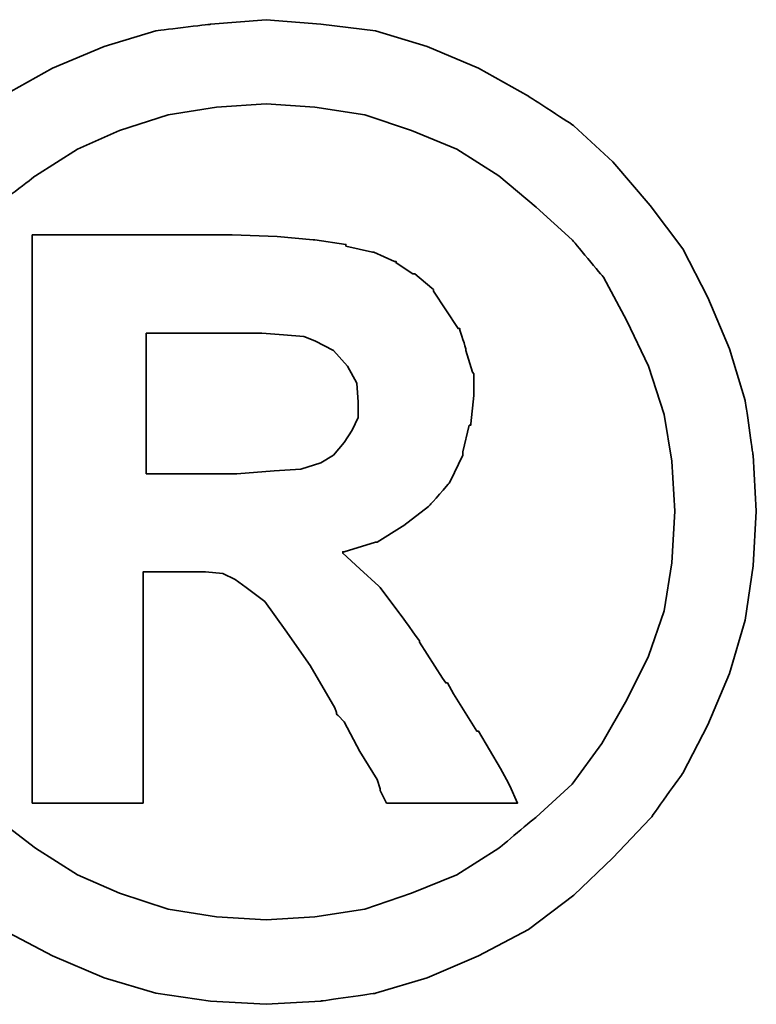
# Model space of a CAD drawing. Header units: millimetres. Extents: x 10 to 393, y 108 to 243.
# Tile 16 of 43: x 252.19 to 253.49, y 150.03 to 151.77. Entities that reach past the tile are written whole.
import ezdxf

# ---------------------------------------------------------------- set-up
doc = ezdxf.new("R2010")
doc.units = ezdxf.units.MM
doc.header["$LTSCALE"] = 0.15
doc.layers.add('DIM', color=4, linetype='CONTINUOUS')
doc.layers.add('layer 1', color=7, linetype='CONTINUOUS')

# ---------------------------------------------------------------- blocks, each defined once
blk = doc.blocks.new('TBI MOTION logo(完整正式版)')
at = {"layer": 'layer 1', "color": 22, "lineweight": 35}
for points, knots in [([(-91.89366, 20.43624), (-91.89366, 20.43624), (-91.91351, 20.77862), (-91.91351, 20.77862), (-91.91351, 20.77862), (-91.91351, 20.77862), (-91.96114, 21.11206), (-91.96114, 21.11206), (-91.96114, 21.11206), (-91.96114, 21.11206), (-92.05641, 21.42764), (-92.05641, 21.42764), (-92.05641, 21.42764), (-92.05641, 21.42764), (-92.18939, 21.74124), (-92.18939, 21.74124), (-92.18939, 21.74124), (-92.18939, 21.74124), (-92.34222, 22.03697), (-92.34222, 22.03697), (-92.34222, 22.03697), (-92.34222, 22.03697), (-92.5407, 22.30294), (-92.5407, 22.30294), (-92.5407, 22.30294), (-92.5407, 22.30294), (-92.76895, 22.5689), (-92.76895, 22.5689), (-92.76895, 22.5689), (-92.76895, 22.5689), (-93.00713, 22.78921), (-93.00713, 22.78921), (-93.00713, 22.78921), (-93.00713, 22.78921), (-93.285, 22.96982), (-93.285, 22.96982), (-93.285, 22.96982), (-93.285, 22.96982), (-93.58867, 23.14051), (-93.58867, 23.14051), (-93.58867, 23.14051), (-93.58867, 23.14051), (-93.90227, 23.2735), (-93.90227, 23.2735), (-93.90227, 23.2735), (-93.90227, 23.2735), (-94.21785, 23.36877), (-94.21785, 23.36877), (-94.21785, 23.36877), (-94.21785, 23.36877), (-94.55129, 23.40846), (-94.55129, 23.40846), (-94.55129, 23.40846), (-94.55129, 23.40846), (-94.88474, 23.43625), (-94.88474, 23.43625), (-94.88474, 23.43625), (-94.88474, 23.43625), (-95.22612, 23.40846), (-95.22612, 23.40846), (-95.22612, 23.40846), (-95.22612, 23.40846), (-95.55956, 23.36877), (-95.55956, 23.36877), (-95.55956, 23.36877), (-95.55956, 23.36877), (-95.87515, 23.2735), (-95.87515, 23.2735), (-95.87515, 23.2735), (-95.87515, 23.2735), (-96.18973, 23.14051), (-96.18973, 23.14051), (-96.18973, 23.14051), (-96.18973, 23.14051), (-96.4944, 22.96982), (-96.4944, 22.96982), (-96.4944, 22.96982), (-96.4944, 22.96982), (-96.77028, 22.78921), (-96.77028, 22.78921), (-96.77028, 22.78921), (-96.77028, 22.78921), (-97.00846, 22.5689), (-97.00846, 22.5689), (-97.00846, 22.5689), (-97.00846, 22.5689), (-97.23671, 22.30294), (-97.23671, 22.30294), (-97.23671, 22.30294), (-97.23671, 22.30294), (-97.43618, 22.03697), (-97.43618, 22.03697), (-97.43618, 22.03697), (-97.43618, 22.03697), (-97.58901, 21.74124), (-97.58901, 21.74124), (-97.58901, 21.74124), (-97.58901, 21.74124), (-97.72298, 21.42764), (-97.72298, 21.42764), (-97.72298, 21.42764), (-97.72298, 21.42764), (-97.81825, 21.11206), (-97.81825, 21.11206), (-97.81825, 21.11206), (-97.81825, 21.11206), (-97.86589, 20.77862), (-97.86589, 20.77862), (-97.86589, 20.77862), (-97.86589, 20.77862), (-97.88375, 20.43624), (-97.88375, 20.43624), (-97.88375, 20.43624), (-97.88375, 20.43624), (-97.86589, 20.1028), (-97.86589, 20.1028), (-97.86589, 20.1028), (-97.86589, 20.1028), (-97.81825, 19.77035), (-97.81825, 19.77035), (-97.81825, 19.77035), (-97.81825, 19.77035), (-97.72298, 19.44583), (-97.72298, 19.44583), (-97.72298, 19.44583), (-97.72298, 19.44583), (-97.58901, 19.13224), (-97.58901, 19.13224), (-97.58901, 19.13224), (-97.58901, 19.13224), (-97.43618, 18.83749), (-97.43618, 18.83749), (-97.43618, 18.83749), (-97.43618, 18.83749), (-97.23671, 18.55963), (-97.23671, 18.55963), (-97.23671, 18.55963), (-97.23671, 18.55963), (-97.00846, 18.32145), (-97.00846, 18.32145), (-97.00846, 18.32145), (-97.00846, 18.32145), (-96.77028, 18.0932), (-96.77028, 18.0932), (-96.77028, 18.0932), (-96.77028, 18.0932), (-96.4944, 17.88381), (-96.4944, 17.88381), (-96.4944, 17.88381), (-96.4944, 17.88381), (-96.18973, 17.72205), (-96.18973, 17.72205), (-96.18973, 17.72205), (-96.18973, 17.72205), (-95.87515, 17.58906), (-95.87515, 17.58906), (-95.87515, 17.58906), (-95.87515, 17.58906), (-95.55956, 17.4938), (-95.55956, 17.4938), (-95.55956, 17.4938), (-95.55956, 17.4938), (-95.22612, 17.44616), (-95.22612, 17.44616), (-95.22612, 17.44616), (-95.22612, 17.44616), (-94.88474, 17.42631), (-94.88474, 17.42631), (-94.88474, 17.42631), (-94.88474, 17.42631), (-94.55129, 17.44616), (-94.55129, 17.44616), (-94.55129, 17.44616), (-94.55129, 17.44616), (-94.21785, 17.4938), (-94.21785, 17.4938), (-94.21785, 17.4938), (-94.21785, 17.4938), (-93.90227, 17.58906), (-93.90227, 17.58906), (-93.90227, 17.58906), (-93.90227, 17.58906), (-93.58867, 17.72205), (-93.58867, 17.72205), (-93.58867, 17.72205), (-93.58867, 17.72205), (-93.285, 17.88381), (-93.285, 17.88381), (-93.285, 17.88381), (-93.285, 17.88381), (-93.00713, 18.0932), (-93.00713, 18.0932), (-93.00713, 18.0932), (-93.00713, 18.0932), (-92.76895, 18.32145), (-92.76895, 18.32145), (-92.76895, 18.32145), (-92.76895, 18.32145), (-92.5407, 18.55963), (-92.5407, 18.55963), (-92.5407, 18.55963), (-92.5407, 18.55963), (-92.34222, 18.83749), (-92.34222, 18.83749), (-92.34222, 18.83749), (-92.34222, 18.83749), (-92.18939, 19.13224), (-92.18939, 19.13224), (-92.18939, 19.13224), (-92.18939, 19.13224), (-92.05641, 19.44583), (-92.05641, 19.44583), (-92.05641, 19.44583), (-92.05641, 19.44583), (-91.96114, 19.77035), (-91.96114, 19.77035), (-91.96114, 19.77035), (-91.96114, 19.77035), (-91.91351, 20.1028), (-91.91351, 20.1028), (-91.91351, 20.1028), (-91.91351, 20.1028), (-91.89366, 20.43624), (-91.89366, 20.43624)], [0, 0, 0, 0, 0.0178571, 0.0178571, 0.0178571, 0.0178572, 0.0357143, 0.0357143, 0.0357143, 0.0357143, 0.0535714, 0.0535714, 0.0535714, 0.0535714, 0.0714286, 0.0714286, 0.0714286, 0.0714286, 0.0892857, 0.0892857, 0.0892857, 0.0892857, 0.1071429, 0.1071429, 0.1071429, 0.1071429, 0.125, 0.125, 0.125, 0.125, 0.1428571, 0.1428571, 0.1428571, 0.1428572, 0.1607143, 0.1607143, 0.1607143, 0.1607143, 0.1785714, 0.1785714, 0.1785714, 0.1785714, 0.1964286, 0.1964286, 0.1964286, 0.1964286, 0.2142857, 0.2142857, 0.2142857, 0.2142857, 0.2321429, 0.2321429, 0.2321429, 0.2321429, 0.25, 0.25, 0.25, 0.25, 0.2678571, 0.2678571, 0.2678571, 0.2678572, 0.2857143, 0.2857143, 0.2857143, 0.2857143, 0.3035714, 0.3035714, 0.3035714, 0.3035714, 0.3214286, 0.3214286, 0.3214286, 0.3214286, 0.3392857, 0.3392857, 0.3392857, 0.3392857, 0.3571429, 0.3571429, 0.3571429, 0.3571429, 0.375, 0.375, 0.375, 0.375, 0.3928571, 0.3928571, 0.3928571, 0.3928572, 0.4107143, 0.4107143, 0.4107143, 0.4107143, 0.4285714, 0.4285714, 0.4285714, 0.4285714, 0.4464286, 0.4464286, 0.4464286, 0.4464286, 0.4642857, 0.4642857, 0.4642857, 0.4642857, 0.4821429, 0.4821429, 0.4821429, 0.4821429, 0.5, 0.5, 0.5, 0.5, 0.5178571, 0.5178571, 0.5178571, 0.5178572, 0.5357143, 0.5357143, 0.5357143, 0.5357143, 0.5535714, 0.5535714, 0.5535714, 0.5535714, 0.5714286, 0.5714286, 0.5714286, 0.5714286, 0.5892857, 0.5892857, 0.5892857, 0.5892857, 0.6071429, 0.6071429, 0.6071429, 0.6071429, 0.625, 0.625, 0.625, 0.625, 0.6428571, 0.6428571, 0.6428571, 0.6428572, 0.6607143, 0.6607143, 0.6607143, 0.6607143, 0.6785714, 0.6785714, 0.6785714, 0.6785714, 0.6964286, 0.6964286, 0.6964286, 0.6964286, 0.7142857, 0.7142857, 0.7142857, 0.7142857, 0.7321429, 0.7321429, 0.7321429, 0.7321429, 0.75, 0.75, 0.75, 0.75, 0.7678571, 0.7678571, 0.7678571, 0.7678572, 0.7857143, 0.7857143, 0.7857143, 0.7857143, 0.8035714, 0.8035714, 0.8035714, 0.8035714, 0.8214286, 0.8214286, 0.8214286, 0.8214286, 0.8392857, 0.8392857, 0.8392857, 0.8392857, 0.8571429, 0.8571429, 0.8571429, 0.8571429, 0.875, 0.875, 0.875, 0.875, 0.8928571, 0.8928571, 0.8928571, 0.8928572, 0.9107143, 0.9107143, 0.9107143, 0.9107143, 0.9285714, 0.9285714, 0.9285714, 0.9285714, 0.9464286, 0.9464286, 0.9464286, 0.9464286, 0.9642857, 0.9642857, 0.9642857, 0.9642857, 0.9821429, 0.9821429, 0.9821429, 0.9821429, 1, 1, 1, 1]), ([(-92.38986, 20.43624), (-92.38986, 20.43624), (-92.40871, 20.74091), (-92.40871, 20.74091), (-92.40871, 20.74091), (-92.40871, 20.74091), (-92.45536, 21.02672), (-92.45536, 21.02672), (-92.45536, 21.02672), (-92.45536, 21.02672), (-92.55063, 21.32245), (-92.55063, 21.32245), (-92.55063, 21.32245), (-92.55063, 21.32245), (-92.68361, 21.59833), (-92.68361, 21.59833), (-92.68361, 21.59833), (-92.68361, 21.59833), (-92.82651, 21.86429), (-92.82651, 21.86429), (-92.82651, 21.86429), (-92.82651, 21.86429), (-93.01705, 22.09255), (-93.01705, 22.09255), (-93.01705, 22.09255), (-93.01705, 22.09255), (-93.23736, 22.29301), (-93.23736, 22.29301), (-93.23736, 22.29301), (-93.23736, 22.29301), (-93.46561, 22.48355), (-93.46561, 22.48355), (-93.46561, 22.48355), (-93.46561, 22.48355), (-93.72165, 22.6463), (-93.72165, 22.6463), (-93.72165, 22.6463), (-93.72165, 22.6463), (-93.99754, 22.75944), (-93.99754, 22.75944), (-93.99754, 22.75944), (-93.99754, 22.75944), (-94.28335, 22.85471), (-94.28335, 22.85471), (-94.28335, 22.85471), (-94.28335, 22.85471), (-94.589, 22.90234), (-94.589, 22.90234), (-94.589, 22.90234), (-94.589, 22.90234), (-94.88474, 22.92219), (-94.88474, 22.92219), (-94.88474, 22.92219), (-94.88474, 22.92219), (-95.1894, 22.90234), (-95.1894, 22.90234), (-95.1894, 22.90234), (-95.1894, 22.90234), (-95.48315, 22.85471), (-95.48315, 22.85471), (-95.48315, 22.85471), (-95.48315, 22.85471), (-95.77988, 22.75944), (-95.77988, 22.75944), (-95.77988, 22.75944), (-95.77988, 22.75944), (-96.03691, 22.6463), (-96.03691, 22.6463), (-96.03691, 22.6463), (-96.03691, 22.6463), (-96.29394, 22.48355), (-96.29394, 22.48355), (-96.29394, 22.48355), (-96.29394, 22.48355), (-96.54203, 22.29301), (-96.54203, 22.29301), (-96.54203, 22.29301), (-96.54203, 22.29301), (-96.75937, 22.09255), (-96.75937, 22.09255), (-96.75937, 22.09255), (-96.75937, 22.09255), (-96.9509, 21.86429), (-96.9509, 21.86429), (-96.9509, 21.86429), (-96.9509, 21.86429), (-97.0938, 21.59833), (-97.0938, 21.59833), (-97.0938, 21.59833), (-97.0938, 21.59833), (-97.21686, 21.32245), (-97.21686, 21.32245), (-97.21686, 21.32245), (-97.21686, 21.32245), (-97.32206, 21.02672), (-97.32206, 21.02672), (-97.32206, 21.02672), (-97.32206, 21.02672), (-97.36076, 20.74091), (-97.36076, 20.74091), (-97.36076, 20.74091), (-97.36076, 20.74091), (-97.37961, 20.43624), (-97.37961, 20.43624), (-97.37961, 20.43624), (-97.37961, 20.43624), (-97.36076, 20.12165), (-97.36076, 20.12165), (-97.36076, 20.12165), (-97.36076, 20.12165), (-97.32206, 19.82791), (-97.32206, 19.82791), (-97.32206, 19.82791), (-97.32206, 19.82791), (-97.21686, 19.55102), (-97.21686, 19.55102), (-97.21686, 19.55102), (-97.21686, 19.55102), (-97.0938, 19.28407), (-97.0938, 19.28407), (-97.0938, 19.28407), (-97.0938, 19.28407), (-96.94098, 19.01811), (-96.94098, 19.01811), (-96.94098, 19.01811), (-96.94098, 19.01811), (-96.75937, 18.77001), (-96.75937, 18.77001), (-96.75937, 18.77001), (-96.75937, 18.77001), (-96.54203, 18.56955), (-96.54203, 18.56955), (-96.54203, 18.56955), (-96.54203, 18.56955), (-96.29394, 18.37901), (-96.29394, 18.37901), (-96.29394, 18.37901), (-96.29394, 18.37901), (-96.03691, 18.21725), (-96.03691, 18.21725), (-96.03691, 18.21725), (-96.03691, 18.21725), (-95.77988, 18.10412), (-95.77988, 18.10412), (-95.77988, 18.10412), (-95.77988, 18.10412), (-95.48315, 18.00786), (-95.48315, 18.00786), (-95.48315, 18.00786), (-95.48315, 18.00786), (-95.1894, 17.96022), (-95.1894, 17.96022), (-95.1894, 17.96022), (-95.1894, 17.96022), (-94.88474, 17.94137), (-94.88474, 17.94137), (-94.88474, 17.94137), (-94.88474, 17.94137), (-94.589, 17.96022), (-94.589, 17.96022), (-94.589, 17.96022), (-94.589, 17.96022), (-94.28335, 18.00786), (-94.28335, 18.00786), (-94.28335, 18.00786), (-94.28335, 18.00786), (-93.99754, 18.10412), (-93.99754, 18.10412), (-93.99754, 18.10412), (-93.99754, 18.10412), (-93.72165, 18.21725), (-93.72165, 18.21725), (-93.72165, 18.21725), (-93.72165, 18.21725), (-93.46561, 18.37901), (-93.46561, 18.37901), (-93.46561, 18.37901), (-93.46561, 18.37901), (-93.23736, 18.56955), (-93.23736, 18.56955), (-93.23736, 18.56955), (-93.23736, 18.56955), (-93.01705, 18.77001), (-93.01705, 18.77001), (-93.01705, 18.77001), (-93.01705, 18.77001), (-92.83644, 19.01811), (-92.83644, 19.01811), (-92.83644, 19.01811), (-92.83644, 19.01811), (-92.68361, 19.28407), (-92.68361, 19.28407), (-92.68361, 19.28407), (-92.68361, 19.28407), (-92.55063, 19.55102), (-92.55063, 19.55102), (-92.55063, 19.55102), (-92.55063, 19.55102), (-92.45536, 19.82791), (-92.45536, 19.82791), (-92.45536, 19.82791), (-92.45536, 19.82791), (-92.40871, 20.12165), (-92.40871, 20.12165), (-92.40871, 20.12165), (-92.40871, 20.12165), (-92.38986, 20.43624), (-92.38986, 20.43624)], [0, 0, 0, 0, 0.0192308, 0.0192308, 0.0192308, 0.0192308, 0.0384615, 0.0384615, 0.0384615, 0.0384615, 0.0576923, 0.0576923, 0.0576923, 0.0576923, 0.0769231, 0.0769231, 0.0769231, 0.0769231, 0.0961538, 0.0961538, 0.0961538, 0.0961539, 0.1153846, 0.1153846, 0.1153846, 0.1153846, 0.1346154, 0.1346154, 0.1346154, 0.1346154, 0.1538462, 0.1538462, 0.1538462, 0.1538462, 0.1730769, 0.1730769, 0.1730769, 0.1730769, 0.1923077, 0.1923077, 0.1923077, 0.1923077, 0.2115385, 0.2115385, 0.2115385, 0.2115385, 0.2307692, 0.2307692, 0.2307692, 0.2307692, 0.25, 0.25, 0.25, 0.25, 0.2692308, 0.2692308, 0.2692308, 0.2692308, 0.2884615, 0.2884615, 0.2884615, 0.2884615, 0.3076923, 0.3076923, 0.3076923, 0.3076923, 0.3269231, 0.3269231, 0.3269231, 0.3269231, 0.3461538, 0.3461538, 0.3461538, 0.3461539, 0.3653846, 0.3653846, 0.3653846, 0.3653846, 0.3846154, 0.3846154, 0.3846154, 0.3846154, 0.4038462, 0.4038462, 0.4038462, 0.4038462, 0.4230769, 0.4230769, 0.4230769, 0.4230769, 0.4423077, 0.4423077, 0.4423077, 0.4423077, 0.4615385, 0.4615385, 0.4615385, 0.4615385, 0.4807692, 0.4807692, 0.4807692, 0.4807692, 0.5, 0.5, 0.5, 0.5, 0.5192308, 0.5192308, 0.5192308, 0.5192308, 0.5384615, 0.5384615, 0.5384615, 0.5384615, 0.5576923, 0.5576923, 0.5576923, 0.5576923, 0.5769231, 0.5769231, 0.5769231, 0.5769231, 0.5961538, 0.5961538, 0.5961538, 0.5961539, 0.6153846, 0.6153846, 0.6153846, 0.6153846, 0.6346154, 0.6346154, 0.6346154, 0.6346154, 0.6538462, 0.6538462, 0.6538462, 0.6538462, 0.6730769, 0.6730769, 0.6730769, 0.6730769, 0.6923077, 0.6923077, 0.6923077, 0.6923077, 0.7115385, 0.7115385, 0.7115385, 0.7115385, 0.7307692, 0.7307692, 0.7307692, 0.7307692, 0.75, 0.75, 0.75, 0.75, 0.7692308, 0.7692308, 0.7692308, 0.7692308, 0.7884615, 0.7884615, 0.7884615, 0.7884615, 0.8076923, 0.8076923, 0.8076923, 0.8076923, 0.8269231, 0.8269231, 0.8269231, 0.8269231, 0.8461538, 0.8461538, 0.8461538, 0.8461539, 0.8653846, 0.8653846, 0.8653846, 0.8653846, 0.8846154, 0.8846154, 0.8846154, 0.8846154, 0.9038462, 0.9038462, 0.9038462, 0.9038462, 0.9230769, 0.9230769, 0.9230769, 0.9230769, 0.9423077, 0.9423077, 0.9423077, 0.9423077, 0.9615385, 0.9615385, 0.9615385, 0.9615385, 0.9807692, 0.9807692, 0.9807692, 0.9807692, 1, 1, 1, 1]), ([(-96.31279, 18.7323), (-96.31279, 18.7323), (-96.31279, 18.77001), (-96.31279, 18.77001), (-96.31279, 18.77001), (-96.31279, 18.77001), (-96.31279, 18.87422), (-96.31279, 18.87422), (-96.31279, 18.87422), (-96.31279, 18.87422), (-96.31279, 19.04689), (-96.31279, 19.04689), (-96.31279, 19.04689), (-96.31279, 19.04689), (-96.31279, 19.25529), (-96.31279, 19.25529), (-96.31279, 19.25529), (-96.31279, 19.25529), (-96.31279, 19.5024), (-96.31279, 19.5024), (-96.31279, 19.5024), (-96.31279, 19.5024), (-96.31279, 19.77035), (-96.31279, 19.77035), (-96.31279, 19.77035), (-96.31279, 19.77035), (-96.31279, 20.37868), (-96.31279, 20.37868), (-96.31279, 20.37868), (-96.31279, 20.37868), (-96.31279, 20.98801), (-96.31279, 20.98801), (-96.31279, 20.98801), (-96.31279, 20.98801), (-96.31279, 21.27482), (-96.31279, 21.27482), (-96.31279, 21.27482), (-96.31279, 21.27482), (-96.31279, 21.52291), (-96.31279, 21.52291), (-96.31279, 21.52291), (-96.31279, 21.52291), (-96.31279, 21.75017), (-96.31279, 21.75017), (-96.31279, 21.75017), (-96.31279, 21.75017), (-96.31279, 21.90399), (-96.31279, 21.90399), (-96.31279, 21.90399), (-96.31279, 21.90399), (-96.31279, 22.0072), (-96.31279, 22.0072), (-96.31279, 22.0072), (-96.31279, 22.0072), (-96.31279, 22.04689), (-96.31279, 22.04689), (-96.31279, 22.04689), (-96.31279, 22.04689), (-96.31279, 22.12232), (-96.31279, 22.12232), (-96.31279, 22.12232), (-96.31279, 22.12232), (-96.2463, 22.12232), (-96.2463, 22.12232), (-96.2463, 22.12232), (-96.2463, 22.12232), (-96.22645, 22.12232), (-96.22645, 22.12232), (-96.22645, 22.12232), (-96.22645, 22.12232), (-96.18973, 22.12232), (-96.18973, 22.12232), (-96.18973, 22.12232), (-96.18973, 22.12232), (-96.05576, 22.12232), (-96.05576, 22.12232), (-96.05576, 22.12232), (-96.05576, 22.12232), (-95.87515, 22.12232), (-95.87515, 22.12232), (-95.87515, 22.12232), (-95.87515, 22.12232), (-95.66476, 22.12232), (-95.66476, 22.12232), (-95.66476, 22.12232), (-95.66476, 22.12232), (-95.44643, 22.12232), (-95.44643, 22.12232), (-95.44643, 22.12232), (-95.44643, 22.12232), (-95.27375, 22.12232), (-95.27375, 22.12232), (-95.27375, 22.12232), (-95.27375, 22.12232), (-95.15963, 22.12232), (-95.15963, 22.12232), (-95.15963, 22.12232), (-95.15963, 22.12232), (-95.12291, 22.12232), (-95.12291, 22.12232), (-95.12291, 22.12232), (-95.12291, 22.12232), (-95.10306, 22.12232), (-95.10306, 22.12232), (-95.10306, 22.12232), (-95.10306, 22.12232), (-95.09314, 22.12232), (-95.09314, 22.12232), (-95.09314, 22.12232), (-95.09314, 22.12232), (-94.81725, 22.1124), (-94.81725, 22.1124), (-94.81725, 22.1124), (-94.81725, 22.1124), (-94.59893, 22.09255), (-94.59893, 22.09255), (-94.59893, 22.09255), (-94.59893, 22.09255), (-94.589, 22.09255), (-94.589, 22.09255), (-94.589, 22.09255), (-94.589, 22.09255), (-94.39846, 22.06476), (-94.39846, 22.06476), (-94.39846, 22.06476), (-94.39846, 22.06476), (-94.39846, 22.05483), (-94.39846, 22.05483), (-94.39846, 22.05483), (-94.39846, 22.05483), (-94.23571, 22.01713), (-94.23571, 22.01713), (-94.23571, 22.01713), (-94.23571, 22.01713), (-94.22777, 22.01713), (-94.22777, 22.01713), (-94.22777, 22.01713), (-94.22777, 22.01713), (-94.10273, 21.96056), (-94.10273, 21.96056), (-94.10273, 21.96056), (-94.10273, 21.96056), (-94.09281, 21.96056), (-94.09281, 21.96056), (-94.09281, 21.96056), (-94.09281, 21.96056), (-94.09281, 21.95162), (-94.09281, 21.95162), (-94.09281, 21.95162), (-94.09281, 21.95162), (-93.9896, 21.88415), (-93.9896, 21.88415), (-93.9896, 21.88415), (-93.9896, 21.88415), (-93.97868, 21.88415), (-93.97868, 21.88415), (-93.97868, 21.88415), (-93.97868, 21.88415), (-93.87448, 21.79781), (-93.87448, 21.79781), (-93.87448, 21.79781), (-93.87448, 21.79781), (-93.86456, 21.78888), (-93.86456, 21.78888), (-93.86456, 21.78888), (-93.86456, 21.78888), (-93.86456, 21.77895), (-93.86456, 21.77895), (-93.86456, 21.77895), (-93.86456, 21.77895), (-93.78913, 21.66483), (-93.78913, 21.66483), (-93.78913, 21.66483), (-93.78913, 21.66483), (-93.71371, 21.5507), (-93.71371, 21.5507), (-93.71371, 21.5507), (-93.71371, 21.5507), (-93.7028, 21.5507), (-93.7028, 21.5507), (-93.7028, 21.5507), (-93.7028, 21.5507), (-93.7028, 21.54078), (-93.7028, 21.54078), (-93.7028, 21.54078), (-93.7028, 21.54078), (-93.66608, 21.42764), (-93.66608, 21.42764), (-93.66608, 21.42764), (-93.66608, 21.42764), (-93.66608, 21.41772), (-93.66608, 21.41772), (-93.66608, 21.41772), (-93.66608, 21.41772), (-93.62638, 21.28474), (-93.62638, 21.28474), (-93.62638, 21.28474), (-93.62638, 21.28474), (-93.61844, 21.27482), (-93.61844, 21.27482), (-93.61844, 21.27482), (-93.61844, 21.27482), (-93.61844, 21.14977), (-93.61844, 21.14977), (-93.61844, 21.14977), (-93.61844, 21.14977), (-93.61844, 21.14183), (-93.61844, 21.14183), (-93.61844, 21.14183), (-93.61844, 21.14183), (-93.6363, 20.96915), (-93.6363, 20.96915), (-93.6363, 20.96915), (-93.6363, 20.96915), (-93.6363, 20.96122), (-93.6363, 20.96122), (-93.6363, 20.96122), (-93.6363, 20.96122), (-93.64623, 20.96122), (-93.64623, 20.96122), (-93.64623, 20.96122), (-93.64623, 20.96122), (-93.68493, 20.79847), (-93.68493, 20.79847), (-93.68493, 20.79847), (-93.68493, 20.79847), (-93.68493, 20.78854), (-93.68493, 20.78854), (-93.68493, 20.78854), (-93.68493, 20.78854), (-93.68493, 20.77862), (-93.68493, 20.77862), (-93.68493, 20.77862), (-93.68493, 20.77862), (-93.76135, 20.61785), (-93.76135, 20.61785), (-93.76135, 20.61785), (-93.76135, 20.61785), (-93.76929, 20.60693), (-93.76929, 20.60693), (-93.76929, 20.60693), (-93.76929, 20.60693), (-93.8844, 20.47495), (-93.8844, 20.47495), (-93.8844, 20.47495), (-93.8844, 20.47495), (-93.89433, 20.46502), (-93.89433, 20.46502), (-93.89433, 20.46502), (-93.89433, 20.46502), (-94.04517, 20.34991), (-94.04517, 20.34991), (-94.04517, 20.34991), (-94.04517, 20.34991), (-94.05509, 20.34197), (-94.05509, 20.34197), (-94.05509, 20.34197), (-94.05509, 20.34197), (-94.20792, 20.2467), (-94.20792, 20.2467), (-94.20792, 20.2467), (-94.20792, 20.2467), (-94.21785, 20.2467), (-94.21785, 20.2467), (-94.21785, 20.2467), (-94.21785, 20.2467), (-94.40839, 20.18913), (-94.40839, 20.18913), (-94.40839, 20.18913), (-94.40839, 20.18913), (-94.41831, 20.18913), (-94.41831, 20.18913), (-94.41831, 20.18913), (-94.41831, 20.18913), (-94.41831, 20.17921), (-94.41831, 20.17921), (-94.41831, 20.17921), (-94.41831, 20.17921), (-94.31312, 20.08394), (-94.31312, 20.08394), (-94.31312, 20.08394), (-94.31312, 20.08394), (-94.198, 19.97875), (-94.198, 19.97875), (-94.198, 19.97875), (-94.198, 19.97875), (-94.18907, 19.97081), (-94.18907, 19.97081), (-94.18907, 19.97081), (-94.18907, 19.97081), (-94.07494, 19.81798), (-94.07494, 19.81798), (-94.07494, 19.81798), (-94.07494, 19.81798), (-93.9499, 19.6453), (-93.9499, 19.6453), (-93.9499, 19.6453), (-93.9499, 19.6453), (-93.9499, 19.63736), (-93.9499, 19.63736), (-93.9499, 19.63736), (-93.9499, 19.63736), (-93.80799, 19.41705), (-93.80799, 19.41705), (-93.80799, 19.41705), (-93.80799, 19.41705), (-93.78913, 19.38828), (-93.78913, 19.38828), (-93.78913, 19.38828), (-93.78913, 19.38828), (-93.77921, 19.38828), (-93.77921, 19.38828), (-93.77921, 19.38828), (-93.77921, 19.38828), (-93.7415, 19.32178), (-93.7415, 19.32178), (-93.7415, 19.32178), (-93.7415, 19.32178), (-93.59859, 19.09353), (-93.59859, 19.09353), (-93.59859, 19.09353), (-93.59859, 19.09353), (-93.58867, 19.09353), (-93.58867, 19.09353), (-93.58867, 19.09353), (-93.58867, 19.09353), (-93.45569, 18.86528), (-93.45569, 18.86528), (-93.45569, 18.86528), (-93.45569, 18.86528), (-93.41798, 18.7978), (-93.41798, 18.7978), (-93.41798, 18.7978), (-93.41798, 18.7978), (-93.39813, 18.76009), (-93.39813, 18.76009), (-93.39813, 18.76009), (-93.39813, 18.76009), (-93.3505, 18.6549), (-93.3505, 18.6549), (-93.3505, 18.6549), (-93.3505, 18.6549), (-93.45569, 18.6549), (-93.45569, 18.6549), (-93.45569, 18.6549), (-93.45569, 18.6549), (-93.47454, 18.6549), (-93.47454, 18.6549), (-93.47454, 18.6549), (-93.47454, 18.6549), (-93.56088, 18.6549), (-93.56088, 18.6549), (-93.56088, 18.6549), (-93.56088, 18.6549), (-93.78913, 18.6549), (-93.78913, 18.6549), (-93.78913, 18.6549), (-93.78913, 18.6549), (-94.01738, 18.6549), (-94.01738, 18.6549), (-94.01738, 18.6549), (-94.01738, 18.6549), (-94.09281, 18.6549), (-94.09281, 18.6549), (-94.09281, 18.6549), (-94.09281, 18.6549), (-94.11265, 18.6549), (-94.11265, 18.6549), (-94.11265, 18.6549), (-94.11265, 18.6549), (-94.15036, 18.6549), (-94.15036, 18.6549), (-94.15036, 18.6549), (-94.15036, 18.6549), (-94.17021, 18.69459), (-94.17021, 18.69459), (-94.17021, 18.69459), (-94.17021, 18.69459), (-94.18907, 18.7323), (-94.18907, 18.7323), (-94.18907, 18.7323), (-94.18907, 18.7323), (-94.18907, 18.74223), (-94.18907, 18.74223), (-94.18907, 18.74223), (-94.18907, 18.74223), (-94.20792, 18.7978), (-94.20792, 18.7978), (-94.20792, 18.7978), (-94.20792, 18.7978), (-94.31312, 18.97048), (-94.31312, 18.97048), (-94.31312, 18.97048), (-94.31312, 18.97048), (-94.40839, 19.1501), (-94.40839, 19.1501), (-94.40839, 19.1501), (-94.40839, 19.1501), (-94.4461, 19.1888), (-94.4461, 19.1888), (-94.4461, 19.1888), (-94.4461, 19.1888), (-94.45602, 19.19873), (-94.45602, 19.19873), (-94.45602, 19.19873), (-94.45602, 19.19873), (-94.45602, 19.20766), (-94.45602, 19.20766), (-94.45602, 19.20766), (-94.45602, 19.20766), (-94.46595, 19.23644), (-94.46595, 19.23644), (-94.46595, 19.23644), (-94.46595, 19.23644), (-94.61679, 19.49347), (-94.61679, 19.49347), (-94.61679, 19.49347), (-94.61679, 19.49347), (-94.76962, 19.7118), (-94.76962, 19.7118), (-94.76962, 19.7118), (-94.76962, 19.7118), (-94.89268, 19.88447), (-94.89268, 19.88447), (-94.89268, 19.88447), (-94.89268, 19.88447), (-95.00779, 19.97081), (-95.00779, 19.97081), (-95.00779, 19.97081), (-95.00779, 19.97081), (-95.07528, 20.01845), (-95.07528, 20.01845), (-95.07528, 20.01845), (-95.07528, 20.01845), (-95.1507, 20.05616), (-95.1507, 20.05616), (-95.1507, 20.05616), (-95.1507, 20.05616), (-95.2549, 20.06608), (-95.2549, 20.06608), (-95.2549, 20.06608), (-95.2549, 20.06608), (-95.38887, 20.06608), (-95.38887, 20.06608), (-95.38887, 20.06608), (-95.38887, 20.06608), (-95.40872, 20.06608), (-95.40872, 20.06608), (-95.40872, 20.06608), (-95.40872, 20.06608), (-95.42658, 20.06608), (-95.42658, 20.06608), (-95.42658, 20.06608), (-95.42658, 20.06608), (-95.5417, 20.06608), (-95.5417, 20.06608), (-95.5417, 20.06608), (-95.5417, 20.06608), (-95.63697, 20.06608), (-95.63697, 20.06608), (-95.63697, 20.06608), (-95.63697, 20.06608), (-95.63697, 19.99761), (-95.63697, 19.99761), (-95.63697, 19.99761), (-95.63697, 19.99761), (-95.63697, 19.92318), (-95.63697, 19.92318), (-95.63697, 19.92318), (-95.63697, 19.92318), (-95.63697, 19.69294), (-95.63697, 19.69294), (-95.63697, 19.69294), (-95.63697, 19.69294), (-95.63697, 19.44583), (-95.63697, 19.44583), (-95.63697, 19.44583), (-95.63697, 19.44583), (-95.63697, 19.17888), (-95.63697, 19.17888), (-95.63697, 19.17888), (-95.63697, 19.17888), (-95.63697, 18.96055), (-95.63697, 18.96055), (-95.63697, 18.96055), (-95.63697, 18.96055), (-95.63697, 18.87422), (-95.63697, 18.87422), (-95.63697, 18.87422), (-95.63697, 18.87422), (-95.63697, 18.80773), (-95.63697, 18.80773), (-95.63697, 18.80773), (-95.63697, 18.80773), (-95.63697, 18.75017), (-95.63697, 18.75017), (-95.63697, 18.75017), (-95.63697, 18.75017), (-95.63697, 18.7323), (-95.63697, 18.7323), (-95.63697, 18.7323), (-95.63697, 18.7323), (-95.63697, 18.6549), (-95.63697, 18.6549), (-95.63697, 18.6549), (-95.63697, 18.6549), (-95.70247, 18.6549), (-95.70247, 18.6549), (-95.70247, 18.6549), (-95.70247, 18.6549), (-95.72232, 18.6549), (-95.72232, 18.6549), (-95.72232, 18.6549), (-95.72232, 18.6549), (-95.77988, 18.6549), (-95.77988, 18.6549), (-95.77988, 18.6549), (-95.77988, 18.6549), (-95.97835, 18.6549), (-95.97835, 18.6549), (-95.97835, 18.6549), (-95.97835, 18.6549), (-96.15103, 18.6549), (-96.15103, 18.6549), (-96.15103, 18.6549), (-96.15103, 18.6549), (-96.2076, 18.6549), (-96.2076, 18.6549), (-96.2076, 18.6549), (-96.2076, 18.6549), (-96.2463, 18.6549), (-96.2463, 18.6549), (-96.2463, 18.6549), (-96.2463, 18.6549), (-96.31279, 18.6549), (-96.31279, 18.6549), (-96.31279, 18.6549), (-96.31279, 18.6549), (-96.31279, 18.7323), (-96.31279, 18.7323)], [0, 0, 0, 0, 0.0074074, 0.0074074, 0.0074074, 0.0074074, 0.0148148, 0.0148148, 0.0148148, 0.0148148, 0.0222222, 0.0222222, 0.0222222, 0.0222222, 0.0296296, 0.0296296, 0.0296296, 0.0296296, 0.037037, 0.037037, 0.037037, 0.037037, 0.0444444, 0.0444444, 0.0444444, 0.0444445, 0.0518519, 0.0518519, 0.0518519, 0.0518519, 0.0592593, 0.0592593, 0.0592593, 0.0592593, 0.0666667, 0.0666667, 0.0666667, 0.0666667, 0.0740741, 0.0740741, 0.0740741, 0.0740741, 0.0814815, 0.0814815, 0.0814815, 0.0814815, 0.0888889, 0.0888889, 0.0888889, 0.0888889, 0.0962963, 0.0962963, 0.0962963, 0.0962963, 0.1037037, 0.1037037, 0.1037037, 0.1037037, 0.1111111, 0.1111111, 0.1111111, 0.1111111, 0.1185185, 0.1185185, 0.1185185, 0.1185185, 0.1259259, 0.1259259, 0.1259259, 0.1259259, 0.1333333, 0.1333333, 0.1333333, 0.1333333, 0.1407407, 0.1407407, 0.1407407, 0.1407408, 0.1481481, 0.1481481, 0.1481481, 0.1481482, 0.1555556, 0.1555556, 0.1555556, 0.1555556, 0.162963, 0.162963, 0.162963, 0.162963, 0.1703704, 0.1703704, 0.1703704, 0.1703704, 0.1777778, 0.1777778, 0.1777778, 0.1777778, 0.1851852, 0.1851852, 0.1851852, 0.1851852, 0.1925926, 0.1925926, 0.1925926, 0.1925926, 0.2, 0.2, 0.2, 0.2, 0.2074074, 0.2074074, 0.2074074, 0.2074074, 0.2148148, 0.2148148, 0.2148148, 0.2148148, 0.2222222, 0.2222222, 0.2222222, 0.2222222, 0.2296296, 0.2296296, 0.2296296, 0.2296296, 0.237037, 0.237037, 0.237037, 0.237037, 0.2444444, 0.2444444, 0.2444444, 0.2444445, 0.2518519, 0.2518519, 0.2518519, 0.2518519, 0.2592593, 0.2592593, 0.2592593, 0.2592593, 0.2666667, 0.2666667, 0.2666667, 0.2666667, 0.2740741, 0.2740741, 0.2740741, 0.2740741, 0.2814815, 0.2814815, 0.2814815, 0.2814815, 0.2888889, 0.2888889, 0.2888889, 0.2888889, 0.2962963, 0.2962963, 0.2962963, 0.2962963, 0.3037037, 0.3037037, 0.3037037, 0.3037037, 0.3111111, 0.3111111, 0.3111111, 0.3111111, 0.3185185, 0.3185185, 0.3185185, 0.3185185, 0.3259259, 0.3259259, 0.3259259, 0.3259259, 0.3333333, 0.3333333, 0.3333333, 0.3333333, 0.3407407, 0.3407407, 0.3407407, 0.3407408, 0.3481481, 0.3481481, 0.3481481, 0.3481482, 0.3555556, 0.3555556, 0.3555556, 0.3555556, 0.362963, 0.362963, 0.362963, 0.362963, 0.3703704, 0.3703704, 0.3703704, 0.3703704, 0.3777778, 0.3777778, 0.3777778, 0.3777778, 0.3851852, 0.3851852, 0.3851852, 0.3851852, 0.3925926, 0.3925926, 0.3925926, 0.3925926, 0.4, 0.4, 0.4, 0.4, 0.4074074, 0.4074074, 0.4074074, 0.4074074, 0.4148148, 0.4148148, 0.4148148, 0.4148148, 0.4222222, 0.4222222, 0.4222222, 0.4222222, 0.4296296, 0.4296296, 0.4296296, 0.4296296, 0.437037, 0.437037, 0.437037, 0.437037, 0.4444444, 0.4444444, 0.4444444, 0.4444445, 0.4518519, 0.4518519, 0.4518519, 0.4518519, 0.4592593, 0.4592593, 0.4592593, 0.4592593, 0.4666667, 0.4666667, 0.4666667, 0.4666667, 0.4740741, 0.4740741, 0.4740741, 0.4740741, 0.4814815, 0.4814815, 0.4814815, 0.4814815, 0.4888889, 0.4888889, 0.4888889, 0.4888889, 0.4962963, 0.4962963, 0.4962963, 0.4962963, 0.5037037, 0.5037037, 0.5037037, 0.5037037, 0.5111111, 0.5111111, 0.5111111, 0.5111111, 0.5185185, 0.5185185, 0.5185185, 0.5185185, 0.5259259, 0.5259259, 0.5259259, 0.5259259, 0.5333333, 0.5333333, 0.5333333, 0.5333333, 0.5407407, 0.5407407, 0.5407407, 0.5407408, 0.5481481, 0.5481481, 0.5481481, 0.5481482, 0.5555556, 0.5555556, 0.5555556, 0.5555556, 0.562963, 0.562963, 0.562963, 0.562963, 0.5703704, 0.5703704, 0.5703704, 0.5703704, 0.5777778, 0.5777778, 0.5777778, 0.5777778, 0.5851852, 0.5851852, 0.5851852, 0.5851852, 0.5925926, 0.5925926, 0.5925926, 0.5925926, 0.6, 0.6, 0.6, 0.6, 0.6074074, 0.6074074, 0.6074074, 0.6074074, 0.6148148, 0.6148148, 0.6148148, 0.6148148, 0.6222222, 0.6222222, 0.6222222, 0.6222222, 0.6296296, 0.6296296, 0.6296296, 0.6296296, 0.637037, 0.637037, 0.637037, 0.637037, 0.6444444, 0.6444444, 0.6444444, 0.6444445, 0.6518519, 0.6518519, 0.6518519, 0.6518519, 0.6592593, 0.6592593, 0.6592593, 0.6592593, 0.6666667, 0.6666667, 0.6666667, 0.6666667, 0.6740741, 0.6740741, 0.6740741, 0.6740741, 0.6814815, 0.6814815, 0.6814815, 0.6814815, 0.6888889, 0.6888889, 0.6888889, 0.6888889, 0.6962963, 0.6962963, 0.6962963, 0.6962963, 0.7037037, 0.7037037, 0.7037037, 0.7037037, 0.7111111, 0.7111111, 0.7111111, 0.7111111, 0.7185185, 0.7185185, 0.7185185, 0.7185185, 0.7259259, 0.7259259, 0.7259259, 0.7259259, 0.7333333, 0.7333333, 0.7333333, 0.7333333, 0.7407407, 0.7407407, 0.7407407, 0.7407408, 0.7481481, 0.7481481, 0.7481481, 0.7481482, 0.7555556, 0.7555556, 0.7555556, 0.7555556, 0.762963, 0.762963, 0.762963, 0.762963, 0.7703704, 0.7703704, 0.7703704, 0.7703704, 0.7777778, 0.7777778, 0.7777778, 0.7777778, 0.7851852, 0.7851852, 0.7851852, 0.7851852, 0.7925926, 0.7925926, 0.7925926, 0.7925926, 0.8, 0.8, 0.8, 0.8, 0.8074074, 0.8074074, 0.8074074, 0.8074074, 0.8148148, 0.8148148, 0.8148148, 0.8148148, 0.8222222, 0.8222222, 0.8222222, 0.8222222, 0.8296296, 0.8296296, 0.8296296, 0.8296296, 0.837037, 0.837037, 0.837037, 0.837037, 0.8444444, 0.8444444, 0.8444444, 0.8444445, 0.8518519, 0.8518519, 0.8518519, 0.8518519, 0.8592593, 0.8592593, 0.8592593, 0.8592593, 0.8666667, 0.8666667, 0.8666667, 0.8666667, 0.8740741, 0.8740741, 0.8740741, 0.8740741, 0.8814815, 0.8814815, 0.8814815, 0.8814815, 0.8888889, 0.8888889, 0.8888889, 0.8888889, 0.8962963, 0.8962963, 0.8962963, 0.8962963, 0.9037037, 0.9037037, 0.9037037, 0.9037037, 0.9111111, 0.9111111, 0.9111111, 0.9111111, 0.9185185, 0.9185185, 0.9185185, 0.9185185, 0.9259259, 0.9259259, 0.9259259, 0.9259259, 0.9333333, 0.9333333, 0.9333333, 0.9333333, 0.9407407, 0.9407407, 0.9407407, 0.9407408, 0.9481481, 0.9481481, 0.9481481, 0.9481482, 0.9555556, 0.9555556, 0.9555556, 0.9555556, 0.962963, 0.962963, 0.962963, 0.962963, 0.9703704, 0.9703704, 0.9703704, 0.9703704, 0.9777778, 0.9777778, 0.9777778, 0.9777778, 0.9851852, 0.9851852, 0.9851852, 0.9851852, 0.9925926, 0.9925926, 0.9925926, 0.9925926, 1, 1, 1, 1]), ([(-95.61712, 21.52291), (-95.61712, 21.52291), (-95.61712, 21.44551), (-95.61712, 21.44551), (-95.61712, 21.44551), (-95.61712, 21.44551), (-95.61712, 21.27482), (-95.61712, 21.27482), (-95.61712, 21.27482), (-95.61712, 21.27482), (-95.61712, 21.08328), (-95.61712, 21.08328), (-95.61712, 21.08328), (-95.61712, 21.08328), (-95.61712, 20.91358), (-95.61712, 20.91358), (-95.61712, 20.91358), (-95.61712, 20.91358), (-95.61712, 20.74091), (-95.61712, 20.74091), (-95.61712, 20.74091), (-95.61712, 20.74091), (-95.61712, 20.66449), (-95.61712, 20.66449), (-95.61712, 20.66449), (-95.61712, 20.66449), (-95.59926, 20.66449), (-95.59926, 20.66449), (-95.59926, 20.66449), (-95.59926, 20.66449), (-95.38887, 20.66449), (-95.38887, 20.66449), (-95.38887, 20.66449), (-95.38887, 20.66449), (-95.15963, 20.66449), (-95.15963, 20.66449), (-95.15963, 20.66449), (-95.15963, 20.66449), (-95.08421, 20.66449), (-95.08421, 20.66449), (-95.08421, 20.66449), (-95.08421, 20.66449), (-95.06535, 20.66449), (-95.06535, 20.66449), (-95.06535, 20.66449), (-95.06535, 20.66449), (-94.8371, 20.68335), (-94.8371, 20.68335), (-94.8371, 20.68335), (-94.8371, 20.68335), (-94.67435, 20.69327), (-94.67435, 20.69327), (-94.67435, 20.69327), (-94.67435, 20.69327), (-94.55129, 20.73098), (-94.55129, 20.73098), (-94.55129, 20.73098), (-94.55129, 20.73098), (-94.47389, 20.77862), (-94.47389, 20.77862), (-94.47389, 20.77862), (-94.47389, 20.77862), (-94.40839, 20.85503), (-94.40839, 20.85503), (-94.40839, 20.85503), (-94.40839, 20.85503), (-94.36075, 20.93145), (-94.36075, 20.93145), (-94.36075, 20.93145), (-94.36075, 20.93145), (-94.32304, 21.00885), (-94.32304, 21.00885), (-94.32304, 21.00885), (-94.32304, 21.00885), (-94.32304, 21.10214), (-94.32304, 21.10214), (-94.32304, 21.10214), (-94.32304, 21.10214), (-94.33098, 21.21726), (-94.33098, 21.21726), (-94.33098, 21.21726), (-94.33098, 21.21726), (-94.38854, 21.32245), (-94.38854, 21.32245), (-94.38854, 21.32245), (-94.38854, 21.32245), (-94.47389, 21.41772), (-94.47389, 21.41772), (-94.47389, 21.41772), (-94.47389, 21.41772), (-94.589, 21.47528), (-94.589, 21.47528), (-94.589, 21.47528), (-94.589, 21.47528), (-94.65549, 21.50306), (-94.65549, 21.50306), (-94.65549, 21.50306), (-94.65549, 21.50306), (-94.77954, 21.51299), (-94.77954, 21.51299), (-94.77954, 21.51299), (-94.77954, 21.51299), (-94.91252, 21.52291), (-94.91252, 21.52291), (-94.91252, 21.52291), (-94.91252, 21.52291), (-95.10306, 21.52291), (-95.10306, 21.52291), (-95.10306, 21.52291), (-95.10306, 21.52291), (-95.12291, 21.52291), (-95.12291, 21.52291), (-95.12291, 21.52291), (-95.12291, 21.52291), (-95.19833, 21.52291), (-95.19833, 21.52291), (-95.19833, 21.52291), (-95.19833, 21.52291), (-95.40872, 21.52291), (-95.40872, 21.52291), (-95.40872, 21.52291), (-95.40872, 21.52291), (-95.59926, 21.52291), (-95.59926, 21.52291), (-95.59926, 21.52291), (-95.59926, 21.52291), (-95.61712, 21.52291), (-95.61712, 21.52291)], [0, 0, 0, 0, 0.03125, 0.03125, 0.03125, 0.03125, 0.0625, 0.0625, 0.0625, 0.0625, 0.09375, 0.09375, 0.09375, 0.09375, 0.125, 0.125, 0.125, 0.125, 0.15625, 0.15625, 0.15625, 0.15625, 0.1875, 0.1875, 0.1875, 0.1875, 0.21875, 0.21875, 0.21875, 0.21875, 0.25, 0.25, 0.25, 0.25, 0.28125, 0.28125, 0.28125, 0.28125, 0.3125, 0.3125, 0.3125, 0.3125, 0.34375, 0.34375, 0.34375, 0.34375, 0.375, 0.375, 0.375, 0.375, 0.40625, 0.40625, 0.40625, 0.40625, 0.4375, 0.4375, 0.4375, 0.4375, 0.46875, 0.46875, 0.46875, 0.46875, 0.5, 0.5, 0.5, 0.5, 0.53125, 0.53125, 0.53125, 0.53125, 0.5625, 0.5625, 0.5625, 0.5625, 0.59375, 0.59375, 0.59375, 0.59375, 0.625, 0.625, 0.625, 0.625, 0.65625, 0.65625, 0.65625, 0.65625, 0.6875, 0.6875, 0.6875, 0.6875, 0.71875, 0.71875, 0.71875, 0.71875, 0.75, 0.75, 0.75, 0.75, 0.78125, 0.78125, 0.78125, 0.78125, 0.8125, 0.8125, 0.8125, 0.8125, 0.84375, 0.84375, 0.84375, 0.84375, 0.875, 0.875, 0.875, 0.875, 0.90625, 0.90625, 0.90625, 0.90625, 0.9375, 0.9375, 0.9375, 0.9375, 0.96875, 0.96875, 0.96875, 0.96875, 1, 1, 1, 1])]:
    blk.add_open_spline(points, degree=3, knots=knots, dxfattribs=at)

msp = doc.modelspace()

# ---------------------------------------------------------------- block references
at = {"layer": 'DIM', "color": 7, "xscale": 0.2889976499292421, "yscale": 0.2889976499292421, "zscale": 0.2889976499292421}
msp.add_blockref('TBI MOTION logo(完整正式版)', (280.0469, 144.9945), dxfattribs=at)

doc.saveas('drawing.dxf')
